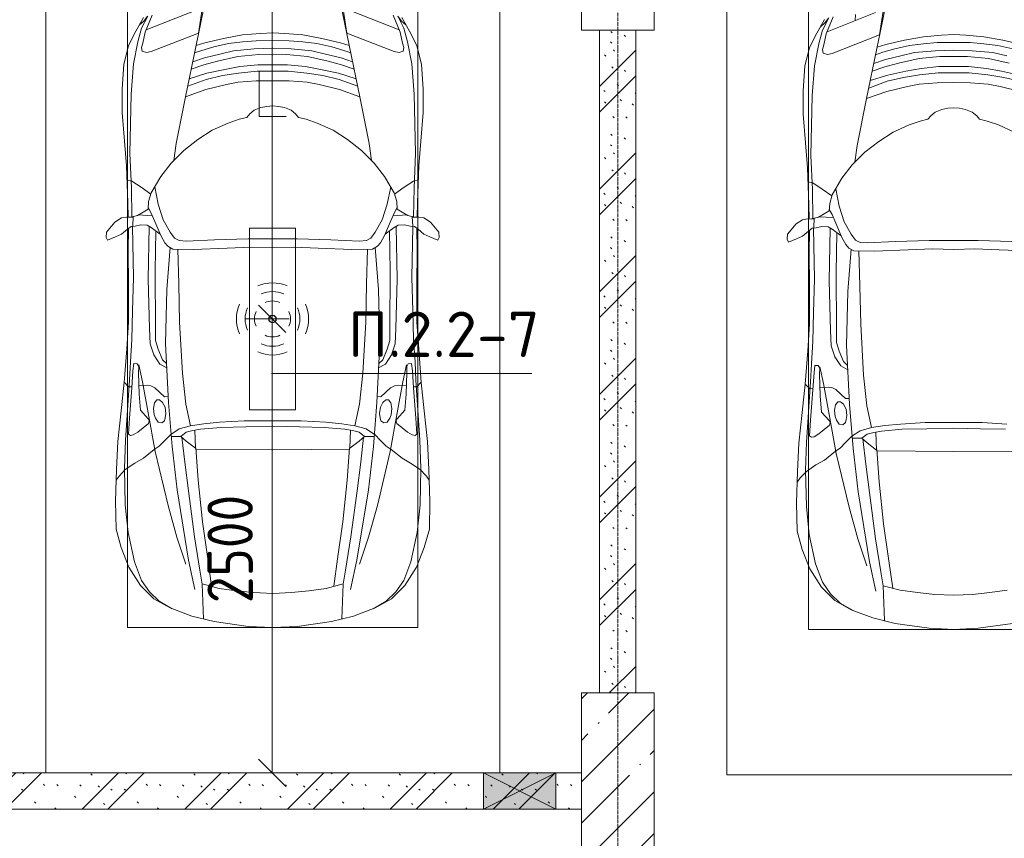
# Model space of a CAD drawing. Header units: millimetres. Extents: x -32229 to 288056, y -13689 to 125138.
# Tile 74 of 92: x -16758 to -11336, y 87300 to 91808. Entities that reach past the tile are written whole.
import ezdxf

# ---------------------------------------------------------------- set-up
doc = ezdxf.new("R2010")
doc.units = ezdxf.units.MM
doc.linetypes.add('ADSK_Линия сетки', pattern=[25, 20, -2.5, 0, -2.5])
for name, color, linetype, lineweight in [('A-ANNO-DIMS', 7, 'Continuous', 9), ('A-ANNO-DIMS-200', 7, 'Continuous', 9), ('A-ANNO-NOTE', 7, 'Continuous', 18), ('A-DETL-GENF', 7, 'Continuous', 18), ('A-DETL-THIN', 7, 'Continuous', 9), ('A-GLAZ', 7, 'Continuous', 18), ('A-WALL-PATT', 7, 'Continuous', 40), ('C-PRKG', 7, 'Continuous', 18), ('G-ANNO-TEXT', 7, 'Continuous', 9), ('I-WALL', 7, 'Continuous', 18), ('S-COLS', 7, 'Continuous', 18), ('S-GRID', 7, 'Continuous', 9)]:
    doc.layers.add(name, color=color, linetype=linetype, lineweight=lineweight)
doc.layers.add('A-DETL', color=7, linetype='Continuous', lineweight=9, true_color=0x00a600)
doc.styles.add('GOST Common_3', font='GOST_Common.ttf', dxfattribs={"width": 0.9, "height": 250})
doc.styles.add('ISOCPEUR', font='isocpeur.ttf', dxfattribs={"height": 250})
doc.dimstyles.new('ГОСТ_2_5_мм2_1', dxfattribs={"dimscale": 304.8, "dimtxt": 251.428749, "dimasz": 0.492126, "dimexe": 0.492126, "dimexo": 0.656168, "dimgap": 0.098425, "dimtad": 1, "dimdec": 0, "dimdsep": 46, "dimtxsty": 'GOST Common_3', "dimblk1": 'OBLIQUE', "dimblk2": 'OBLIQUE', "dimsah": 1, "dimcen": 0.09, "dimazin": 2, "dimtfac": 1, "dimtdec": 4, "dimtix": 1, "dimtmove": 0, "dimatfit": 3, "dimfxl": 1, "dimtvp": 1, "dimtolj": 1, "dimtzin": 0, "dimarcsym": 2})
pattern_1 = [(135, (300.56, 377.28), (-565.6854, 6e-14), [10, -790]), (135, (349.8, 474.73), (-565.6854, 6e-14), [10, -790]), (135, (423.93, 473.06), (-565.6854, 6e-14), [10, -790]), (135, (229.92, 447.9), (-565.6854, 6e-14), [10, -790]), (135, (155.08, 447.9), (-565.6854, 6e-14), [10, -790]), (135, (114.9, 369.03), (-565.6854, 6e-14), [10, -790]), (135, (132.43, 285.8), (-565.6854, 6e-14), [10, -790]), (135, (214.66, 322), (-565.6854, 6e-14), [10, -790]), (135, (198.16, 261.88), (-565.6854, 6e-14), [10, -790]), (135, (45.2, 272.9), (-565.6854, 6e-14), [10, -790]), (135, (42.32, 336.16), (-565.6854, 6e-14), [10, -790]), (135, (92.26, 192.24), (-565.6854, 6e-14), [10, -790]), (135, (7.07, 149.2), (-565.6854, 6e-14), [10, -790]), (135, (80.6, 95.1), (-565.6854, 6e-14), [10, -790]), (135, (79.53, 36.94), (-565.6854, 6e-14), [10, -790]), (135, (153.87, 74.56), (-565.6854, 6e-14), [10, -790]), (135, (228.35, 124.8), (-565.6854, 6e-14), [10, -790]), (135, (279.75, 180.4), (-565.6854, 6e-14), [10, -790]), (135, (282.9, 31.63), (-565.6854, 6e-14), [10, -790]), (135, (377.38, 53.45), (-565.6854, 6e-14), [10, -790]), (135, (352.28, 102.7), (-565.6854, 6e-14), [10, -790]), (135, (354.05, 0), (-565.6854, 6e-14), [10, -790]), (135, (553.23, 16.45), (-565.6854, 6e-14), [10, -790]), (135, (542.38, 63.45), (-565.6854, 6e-14), [10, -790]), (135, (536.58, 239.3), (-565.6854, 6e-14), [10, -790]), (135, (475.85, 203.9), (-565.6854, 6e-14), [10, -790]), (135, (475.85, 316.54), (-565.6854, 6e-14), [10, -790]), (135, (520.8, 408.7), (-565.6854, 6e-14), [10, -790]), (135, (551.1, 470.8), (-565.6854, 6e-14), [10, -790]), (135, (235.25, 537.93), (-565.6854, 6e-14), [10, -790]), (135, (407.25, 547.65), (-565.6854, 6e-14), [10, -790]), (135, (94.5, 558.6), (-565.6854, 6e-14), [10, -790]), (135, (46.4, 532.3), (-565.6854, 6e-14), [10, -790]), (135, (85.56, 465.04), (-565.6854, 6e-14), [10, -790]), (135, (355.53, 181.14), (-565.6854, 6e-14), [10, -790]), (135, (362.23, 243.6), (-565.6854, 6e-14), [10, -790]), (135, (413.45, 344.1), (-565.6854, 6e-14), [10, -790]), (135, (286.3, 273.25), (-565.6854, 6e-14), [10, -790]), (135, (423.02, 263.72), (-565.6854, 6e-14), [10, -790]), (135, (162.94, 190.2), (-565.6854, 6e-14), [10, -790]), (135, (470.25, 120.93), (-565.6854, 6e-14), [10, -790]), (135, (484.48, 9.78), (-565.6854, 6e-14), [10, -790]), (45, (0, 212.13), (-565.6854, 0), []), (45, (212.13, 0), (-565.6854, 0), []), (45, (353.55, 0), (-565.6854, 0), []), (45, (0, 353.55), (-565.6854, 0), [])]

# ---------------------------------------------------------------- blocks, each defined once
blk = doc.blocks.new('АР_Машиноместо - 4900x2400_М__5300х2500_-2211001--02 ЭО')
at = {"layer": 'A-DETL-GENF', "color": 253, "lineweight": 13, "true_color": 0xaaaaaa}
for p, q in [((841.1, -1225.9), (877.7, -991.4)), ((882.6, -1027.5), (853.8, -1167.4)), ((561.3, -1132.6), (540.4, -1159.6)), ((586.9, -1126.3), (548.2, -1220.1)), ((539.3, -1140.4), (487.4, -1232.1)), ((540.4, -1159.6), (516.2, -1180.5)), ((853.8, -1167.4), (826.8, -1300.9)), ((487.4, -1232.1), (455.7, -1296.1)), ((548.2, -1220.1), (535, -1280.6)), ((580.7, -1327.1), (841.1, -1225.9)), ((1084.1, -1236), (978.6, -1254.6)), ((1182.5, -1227.5), (1084.1, -1236)), ((1250, -1223.7), (1182.5, -1227.5)), ((1250, -1223.7), (1317.5, -1227.5)), ((1317.5, -1227.5), (1415.9, -1236)), ((1415.9, -1236), (1521.4, -1254.6)), ((455.7, -1296.1), (430.8, -1396.6)), ((535, -1280.6), (527.2, -1305.2)), ((826.8, -1300.9), (770, -1576.5)), ((876.3, -1278.7), (828.3, -1293.7)), ((978.6, -1254.6), (876.3, -1278.7)), ((1007.1, -1283.7), (925.2, -1301.6)), ((1083.6, -1274.6), (1007.1, -1283.7)), ((1159.1, -1267.9), (1083.6, -1274.6)), ((1250, -1266.6), (1159.1, -1267.9)), ((1250, -1266.6), (1340.9, -1267.9)), ((1340.9, -1267.9), (1416.4, -1274.6)), ((1416.4, -1274.6), (1492.9, -1283.7)), ((1492.9, -1283.7), (1574.8, -1301.6)), ((1521.4, -1254.6), (1623.7, -1278.7)), ((527.2, -1305.2), (531.8, -1326)), ((531.8, -1326), (554.4, -1333.3)), ((554.4, -1333.3), (580.7, -1327.1)), ((859.1, -1321.2), (819.9, -1334.4)), ((925.2, -1301.6), (859.1, -1321.2)), ((958.3, -1341.1), (873.8, -1361.2)), ((1059, -1354.8), (945.3, -1380.6)), ((1035, -1323.2), (958.3, -1341.1)), ((1148.3, -1312.4), (1035, -1323.2)), ((1174.5, -1344.2), (1059, -1354.8)), ((1250, -1309.3), (1148.3, -1312.4)), ((1250, -1344.9), (1174.5, -1344.2)), ((1250, -1309.3), (1351.7, -1312.4)), ((1250, -1344.9), (1325.5, -1344.2)), ((1325.5, -1344.2), (1441, -1354.8)), ((1351.7, -1312.4), (1465, -1323.2)), ((1441, -1354.8), (1554.7, -1380.6)), ((1465, -1323.2), (1541.7, -1341.1)), ((430.8, -1396.6), (422, -1534.1)), ((871.4, -1401.1), (800.5, -1424.6)), ((873.8, -1361.2), (809.9, -1383.1)), ((945.3, -1380.6), (871.4, -1401.1)), ((1168.3, -1399.8), (1070, -1410.4)), ((1250, -1400.1), (1168.3, -1399.8)), ((1250, -1400.1), (1331.7, -1399.8)), ((1331.7, -1399.8), (1430, -1410.4)), ((887, -1446.5), (790.4, -1477.3)), ((973.4, -1459.7), (884.3, -1480.8)), ((986.2, -1425.6), (887, -1446.5)), ((1061.9, -1445.7), (973.4, -1459.7)), ((1070, -1410.4), (986.2, -1425.6)), ((1163.9, -1435.1), (1061.9, -1445.7)), ((1250, -1435.1), (1163.9, -1435.1)), ((1250, -1435.1), (1336.1, -1435.1)), ((1336.1, -1435.1), (1438.1, -1445.7)), ((1430, -1410.4), (1513.8, -1425.6)), ((1438.1, -1445.7), (1526.6, -1459.7)), ((1513.8, -1425.6), (1613, -1446.5)), ((1526.6, -1459.7), (1615.7, -1480.8)), ((884.3, -1480.8), (782, -1518.1)), ((994.9, -1509.3), (881.7, -1536.4)), ((1060, -1496.1), (994.9, -1509.3)), ((1159.3, -1489.1), (1060, -1496.1)), ((1250, -1488.3), (1159.3, -1489.1)), ((1250, -1488.3), (1340.7, -1489.1)), ((1340.7, -1489.1), (1440, -1496.1)), ((1440, -1496.1), (1505.1, -1509.3)), ((1505.1, -1509.3), (1618.3, -1536.4)), ((422, -1534.1), (422, -1662.9)), ((881.7, -1536.4), (770, -1576.5)), ((770, -1576.5), (718.3, -1834.2)), ((422, -1662.9), (434.8, -1820.7)), ((1123.5, -1670.9), (1107.2, -1689.8)), ((1147.5, -1650.5), (1123.5, -1670.9)), ((1184.7, -1635.7), (1147.5, -1650.5)), ((1217.8, -1629.1), (1184.7, -1635.7)), ((1217.8, -1629.1), (1250, -1626.8)), ((1282.2, -1629.1), (1250, -1626.8)), ((1282.2, -1629.1), (1315.3, -1635.7)), ((1315.3, -1635.7), (1352.5, -1650.5)), ((1352.5, -1650.5), (1376.5, -1670.9)), ((1376.5, -1670.9), (1392.8, -1689.8)), ((1004.2, -1721.4), (917, -1761.1)), ((1064.9, -1700.5), (1004.2, -1721.4)), ((1107.2, -1689.8), (1064.9, -1700.5)), ((1392.8, -1689.8), (1435.1, -1700.5)), ((1435.1, -1700.5), (1495.8, -1721.4)), ((1495.8, -1721.4), (1583, -1761.1)), ((917, -1761.1), (837.5, -1812.1)), ((434.8, -1820.7), (444.9, -1956.8)), ((718.3, -1834.2), (705.7, -1926.7)), ((837.5, -1812.1), (761.1, -1871.7)), ((761.1, -1871.7), (690.7, -1941.6)), ((690.7, -1941.6), (634.6, -2015)), ((444.9, -1956.8), (453, -2159.1)), ((475.1, -2041), (447.5, -2034.4)), ((525.5, -2074.6), (475.1, -2041)), ((634.6, -2015), (580.7, -2105.7)), ((578.8, -2112.6), (525.5, -2074.6)), ((580.7, -2105.7), (567.1, -2153.8)), ((619.7, -2168.6), (600.3, -2072.7)), ((453, -2159.1), (455, -2238.9)), ((567.1, -2153.8), (564.3, -2195.4)), ((647.3, -2254.2), (619.7, -2168.6)), ((536.7, -2211.8), (505.1, -2230)), ((564.3, -2195.4), (536.7, -2211.8)), ((579.9, -2213.8), (564.9, -2186.5)), ((600.8, -2263), (579.9, -2213.8)), ((335.2, -2322.3), (381.7, -2266.4)), ((381.7, -2266.4), (417.4, -2243.4)), ((417.4, -2243.4), (445.1, -2238.7)), ((445.1, -2238.7), (481.8, -2239.5)), ((505.1, -2230), (467.5, -2239.2)), ((482, -2235.6), (479.1, -2288.7)), ((586.6, -2231.3), (510.1, -2227.1)), ((633.8, -2340.5), (600.8, -2263)), ((685.1, -2322.3), (647.3, -2254.2)), ((333.1, -2350.6), (335.2, -2322.3)), ((449.8, -2306.1), (417.4, -2333.8)), ((470, -2290), (449.8, -2306.1)), ((454.5, -2423.6), (456, -2301.1)), ((493.6, -2288.6), (470, -2290)), ((523.3, -2281.2), (493.6, -2288.6)), ((559, -2282.6), (523.3, -2281.2)), ((580.6, -2296), (559, -2282.6)), ((630.6, -2332.9), (580.6, -2296)), ((603.5, -2534.3), (606.1, -2314.9)), ((710, -2355.4), (685.1, -2322.3)), ((341.2, -2366.2), (333.1, -2350.6)), ((384.4, -2347.9), (341.2, -2366.2)), ((417.4, -2333.8), (384.4, -2347.9)), ((656.7, -2380.3), (633.8, -2340.5)), ((672.8, -2399.7), (656.7, -2380.3)), ((734.3, -2368.8), (710, -2355.4)), ((772.7, -2371.5), (734.3, -2368.8)), ((929.1, -2364.1), (772.7, -2371.5)), ((1115.2, -2358.7), (929.1, -2364.1)), ((1250, -2357.8), (1115.2, -2358.7)), ((1250, -2357.8), (1384.8, -2358.7)), ((1384.8, -2358.7), (1570.9, -2364.1)), ((456.8, -2613.6), (454.5, -2423.6)), ((684.8, -2406.5), (667.8, -2638.3)), ((700.6, -2415.4), (672.8, -2399.7)), ((813.8, -2416.7), (700.6, -2415.4)), ((999.2, -2409.3), (813.8, -2416.7)), ((1132.7, -2404.6), (999.2, -2409.3)), ((1250, -2406.6), (1132.7, -2404.6)), ((1250, -2406.6), (1367.3, -2404.6)), ((1367.3, -2404.6), (1500.8, -2409.3)), ((1500.8, -2409.3), (1686.2, -2416.7)), ((604.4, -2850.8), (603.5, -2534.3)), ((456.1, -2818.3), (456.8, -2613.6)), ((667.8, -2638.3), (659.3, -2936)), ((446, -2964.8), (456.1, -2818.3)), ((604.4, -2919.4), (604.4, -2850.8)), ((618.7, -2966.7), (604.4, -2919.4)), ((432.8, -3149.3), (446, -2964.8)), ((643.6, -3024.6), (618.7, -2966.7)), ((659.3, -2936), (676.4, -3260.1)), ((665.1, -3046.1), (643.6, -3024.6)), ((480.8, -3085), (474.8, -3179.9)), ((485.6, -3046.1), (480.8, -3085)), ((504.5, -3046.6), (485.6, -3046.1)), ((512.2, -3061.4), (504.5, -3046.6)), ((510.9, -3094.6), (512.2, -3061.4)), ((515.3, -3213.7), (510.9, -3094.6)), ((415.7, -3305.9), (432.8, -3149.3)), ((456.9, -3174.2), (432.9, -3148.3)), ((475.2, -3173.5), (456.9, -3174.2)), ((474.8, -3179.9), (462.2, -3347.3)), ((558.4, -3165.4), (513.6, -3168)), ((579.5, -3167.7), (558.4, -3165.4)), ((601.7, -3179.4), (579.5, -3167.7)), ((654.5, -3228.1), (601.7, -3179.4)), ((522.2, -3303.2), (515.3, -3213.7)), ((612.1, -3245.7), (599.8, -3262.3)), ((626.8, -3246.1), (612.1, -3245.7)), ((643.2, -3259.9), (626.8, -3246.1)), ((674.6, -3227.6), (654.5, -3228.1)), ((397.1, -3474.2), (415.7, -3305.9)), ((564.6, -3349.7), (522.2, -3303.2)), ((599.8, -3262.3), (593.6, -3292.5)), ((593.6, -3292.5), (597.1, -3327.4)), ((657.2, -3286.3), (643.2, -3259.9)), ((661.1, -3321.2), (657.2, -3286.3)), ((676.4, -3260.1), (695.7, -3502.8)), ((462.2, -3347.3), (456.6, -3434.5)), ((569.7, -3360.7), (564.6, -3349.7)), ((566.8, -3375.1), (569.7, -3360.7)), ((597.1, -3327.4), (605.2, -3346.8)), ((605.2, -3346.8), (620, -3369.3)), ((638.7, -3372.5), (654.1, -3360.7)), ((654.1, -3360.7), (658.7, -3344.5)), ((658.7, -3344.5), (661.1, -3321.2)), ((508, -3422.8), (566.8, -3375.1)), ((620, -3369.3), (638.7, -3372.5)), ((811.1, -3414.8), (773, -3424.2)), ((853.3, -3407.2), (811.1, -3414.8)), ((825.6, -3512.1), (821, -3413)), ((965.3, -3397.8), (853.3, -3407.2)), ((1102.5, -3394.3), (965.3, -3397.8)), ((1250, -3391.3), (1102.5, -3394.3)), ((1250, -3391.3), (1397.5, -3394.3)), ((1397.5, -3394.3), (1534.7, -3397.8)), ((456.6, -3434.5), (466.2, -3441.1)), ((466.2, -3441.1), (481.5, -3439.1)), ((481.5, -3439.1), (508, -3422.8)), ((690.2, -3433.7), (654.7, -3470.4)), ((744.1, -3447.2), (691.3, -3447.2)), ((773, -3424.2), (744.1, -3447.2)), ((744.3, -3447), (773.2, -3472.4)), ((390.2, -3630), (397.1, -3474.2)), ((598.3, -3518.6), (537.9, -3567)), ((624.9, -3501.2), (598.3, -3518.6)), ((654.7, -3470.4), (624.9, -3501.2)), ((773.2, -3472.4), (825.6, -3512.1)), ((840.1, -3687.8), (826.6, -3509.6)), ((1250, -3520.1), (827.2, -3517.2)), ((1250, -3520.1), (1672.8, -3517.2)), ((537.9, -3567), (491.4, -3594.2)), ((384, -3802.9), (390.2, -3630)), ((438.6, -3629.8), (403.8, -3665.5)), ((491.4, -3594.2), (438.6, -3629.8)), ((403.8, -3665.5), (388.1, -3688.4)), ((863.9, -3917.5), (840.1, -3687.8)), ((387.4, -3958.4), (384, -3802.9)), ((893.6, -4121.6), (863.9, -3917.5)), ((416.4, -4059.2), (387.4, -3958.4)), ((458.6, -4167), (416.4, -4059.2)), ((522.5, -4267.9), (458.6, -4167)), ((914, -4272.5), (893.6, -4121.6)), ((596.3, -4340.6), (522.5, -4267.9)), ((955.5, -4283.9), (861, -4259.4)), ((861.2, -4260.3), (869.3, -4451.1)), ((1050.4, -4297.3), (955.5, -4283.9)), ((1146, -4306.7), (1050.4, -4297.3)), ((1250, -4312), (1146, -4306.7)), ((1250, -4312), (1354, -4306.7)), ((1354, -4306.7), (1449.6, -4297.3)), ((1449.6, -4297.3), (1544.5, -4283.9)), ((686, -4391.6), (596.3, -4340.6)), ((804.4, -4436.7), (686, -4391.6)), ((927, -4466.6), (804.4, -4436.7)), ((1114.6, -4493), (927, -4466.6)), ((1250, -4500), (1114.6, -4493)), ((1250, -4500), (1385.4, -4493)), ((1385.4, -4493), (1573, -4466.6))]:
    blk.add_line(p, q, dxfattribs=at)
at = {"layer": 'A-DETL-GENF', "color": 254, "lineweight": 13, "true_color": 0xd4d4d4}
for p, q in [((561.7, -1132.1), (527.9, -1198.6)), ((818.8, -1102.9), (554, -1208.1)), ((709.1, -1112.7), (708.2, -1146.9)), ((527.9, -1198.6), (507.4, -1274.3)), ((507.4, -1274.3), (483.4, -1395.6)), ((483.4, -1395.6), (470.9, -1561.4)), ((470.9, -1561.4), (462.8, -1889.5)), ((462.8, -1889.5), (471.8, -2077.7)), ((471.8, -2077.7), (474.5, -2239.3)), ((483.3, -2571.4), (478, -2290)), ((570.6, -2291.4), (564.4, -2580.5)), ((728.4, -2415.7), (733.8, -2606.7)), ((477.8, -2754.7), (483.3, -2571.4)), ((564.4, -2580.5), (571.6, -2853.3)), ((733.8, -2606.7), (737.8, -2818.3)), ((473.9, -2913.7), (477.8, -2754.7)), ((737.8, -2818.3), (752.8, -3099)), ((571.6, -2853.3), (575.7, -2937.4)), ((466.3, -3036.3), (473.9, -2913.7)), ((575.7, -2937.4), (595.2, -2997.9)), ((595.2, -2997.9), (629, -3048.1)), ((462, -3136.6), (466.3, -3036.3)), ((512.5, -3053.2), (532.7, -3145.9)), ((629, -3048.1), (666.7, -3069.7)), ((439.5, -3468.5), (462, -3136.6)), ((752.8, -3099), (771.7, -3268.5)), ((532.7, -3145.9), (564, -3316.2)), ((771.7, -3268.5), (797.1, -3388.2)), ((564, -3316.2), (602.3, -3530.2)), ((1093.5, -3360.7), (957.1, -3368.9)), ((1250, -3360.7), (1093.5, -3360.7)), ((1250, -3360.7), (1406.5, -3360.7)), ((1406.5, -3360.7), (1542.9, -3368.9)), ((734.6, -3405.8), (688.5, -3435.5)), ((797.1, -3388.2), (734.6, -3405.8)), ((870, -3377.1), (797.1, -3388.2)), ((957.1, -3368.9), (870, -3377.1)), ((434.2, -3623.7), (439.5, -3468.5)), ((749.1, -3450.8), (765.5, -3589.1)), ((695.7, -3502.8), (723.2, -3741.5)), ((602.3, -3530.2), (673.6, -3827.1)), ((438.6, -3823.4), (434.2, -3623.7)), ((765.5, -3589.1), (785.7, -3746.6)), ((723.2, -3741.5), (786.9, -4128.3)), ((785.7, -3746.6), (819.4, -4000.8)), ((454.7, -3976.8), (438.6, -3823.4)), ((673.6, -3827.1), (722.7, -4001.8)), ((488.6, -4138.1), (454.7, -3976.8)), ((722.7, -4001.8), (771.7, -4149.8)), ((819.4, -4000.8), (849, -4182.8)), ((527.8, -4239.8), (488.6, -4138.1)), ((786.9, -4128.3), (821.1, -4289.8)), ((849, -4182.8), (861.2, -4260.3)), ((571.5, -4303.1), (527.8, -4239.8)), ((625, -4354.8), (571.5, -4303.1)), ((696.3, -4395.8), (625, -4354.8))]:
    blk.add_line(p, q, dxfattribs=at)
at = {"layer": 'C-PRKG', "color": 253, "lineweight": 13, "true_color": 0xaaaaaa}
for p, q in [((0, 0), (0, -5300)), ((450, -800), (450, -4500)), ((450, -4500), (2050, -4500)), ((2500, -5300), (0, -5300))]:
    blk.add_line(p, q, dxfattribs=at)
blk = doc.blocks.new('АР_Машиноместо - 4900x2400_М__5300х2500_-3113489--02 ЭО')
at = {"layer": 'A-DETL-GENF', "color": 253, "lineweight": 13, "true_color": 0xaaaaaa}
for p, q in [((927, 4466.6), (804.4, 4436.7)), ((861.2, 4260.3), (869.3, 4451.1)), ((1114.6, 4493), (927, 4466.6)), ((1250, 4500), (1114.6, 4493)), ((1250, 4500), (1385.4, 4493)), ((1385.4, 4493), (1573, 4466.6)), ((1573, 4466.6), (1695.6, 4436.7)), ((1638.8, 4260.3), (1630.7, 4451.1)), ((804.4, 4436.7), (686, 4391.6)), ((1695.6, 4436.7), (1814, 4391.6)), ((596.3, 4340.6), (522.5, 4267.9)), ((686, 4391.6), (596.3, 4340.6)), ((1814, 4391.6), (1903.7, 4340.6)), ((1903.7, 4340.6), (1977.5, 4267.9)), ((955.5, 4283.9), (861, 4259.4)), ((1050.4, 4297.3), (955.5, 4283.9)), ((1146, 4306.7), (1050.4, 4297.3)), ((1250, 4312), (1146, 4306.7)), ((1250, 4312), (1354, 4306.7)), ((1354, 4306.7), (1449.6, 4297.3)), ((1449.6, 4297.3), (1544.5, 4283.9)), ((1544.5, 4283.9), (1639, 4259.4)), ((522.5, 4267.9), (458.6, 4167)), ((914, 4272.5), (893.6, 4121.6)), ((1586, 4272.5), (1606.4, 4121.6)), ((1977.5, 4267.9), (2041.4, 4167)), ((458.6, 4167), (416.4, 4059.2)), ((893.6, 4121.6), (863.9, 3917.5)), ((1606.4, 4121.6), (1636.1, 3917.5)), ((2041.4, 4167), (2083.6, 4059.2)), ((416.4, 4059.2), (387.4, 3958.4)), ((2083.6, 4059.2), (2112.6, 3958.4)), ((387.4, 3958.4), (384, 3802.9)), ((2112.6, 3958.4), (2116, 3802.9)), ((863.9, 3917.5), (840.1, 3687.8)), ((1636.1, 3917.5), (1659.9, 3687.8)), ((384, 3802.9), (390.2, 3630)), ((2116, 3802.9), (2109.8, 3630)), ((403.8, 3665.5), (388.1, 3688.4)), ((840.1, 3687.8), (826.6, 3509.6)), ((1659.9, 3687.8), (1673.4, 3509.6)), ((2096.2, 3665.5), (2111.9, 3688.4)), ((438.6, 3629.8), (403.8, 3665.5)), ((2061.4, 3629.8), (2096.2, 3665.5)), ((390.2, 3630), (397.1, 3474.2)), ((491.4, 3594.2), (438.6, 3629.8)), ((537.9, 3567), (491.4, 3594.2)), ((1962.1, 3567), (2008.6, 3594.2)), ((2008.6, 3594.2), (2061.4, 3629.8)), ((2109.8, 3630), (2102.9, 3474.2)), ((598.3, 3518.6), (537.9, 3567)), ((1901.7, 3518.6), (1962.1, 3567)), ((397.1, 3474.2), (415.7, 3305.9)), ((624.9, 3501.2), (598.3, 3518.6)), ((654.7, 3470.4), (624.9, 3501.2)), ((690.2, 3433.7), (654.7, 3470.4)), ((676.4, 3260.1), (695.7, 3502.8)), ((744.3, 3447), (773.2, 3472.4)), ((773.2, 3472.4), (825.6, 3512.1)), ((825.6, 3512.1), (821, 3413)), ((1250, 3520.1), (827.2, 3517.2)), ((1250, 3520.1), (1672.8, 3517.2)), ((1674.4, 3512.1), (1679, 3413)), ((1726.8, 3472.4), (1674.4, 3512.1)), ((1755.7, 3447), (1726.8, 3472.4)), ((1823.6, 3260.1), (1804.3, 3502.8)), ((1809.8, 3433.7), (1845.3, 3470.4)), ((1845.3, 3470.4), (1875.1, 3501.2)), ((1875.1, 3501.2), (1901.7, 3518.6)), ((2102.9, 3474.2), (2084.3, 3305.9)), ((456.6, 3434.5), (466.2, 3441.1)), ((462.2, 3347.3), (456.6, 3434.5)), ((466.2, 3441.1), (481.5, 3439.1)), ((481.5, 3439.1), (508, 3422.8)), ((508, 3422.8), (566.8, 3375.1)), ((744.1, 3447.2), (691.3, 3447.2)), ((773, 3424.2), (744.1, 3447.2)), ((811.1, 3414.8), (773, 3424.2)), ((1688.9, 3414.8), (1727, 3424.2)), ((1727, 3424.2), (1755.7, 3447)), ((1755.7, 3447.2), (1808.7, 3447.2)), ((1992, 3422.8), (1933.2, 3375.1)), ((2018.5, 3439.1), (1992, 3422.8)), ((2033.8, 3441.1), (2018.5, 3439.1)), ((2043.4, 3434.5), (2033.8, 3441.1)), ((2037.8, 3347.3), (2043.4, 3434.5)), ((566.8, 3375.1), (569.7, 3360.7)), ((605.2, 3346.8), (620, 3369.3)), ((620, 3369.3), (638.7, 3372.5)), ((638.7, 3372.5), (654.1, 3360.7)), ((853.3, 3407.2), (811.1, 3414.8)), ((965.3, 3397.8), (853.3, 3407.2)), ((1102.5, 3394.3), (965.3, 3397.8)), ((1250, 3391.3), (1102.5, 3394.3)), ((1250, 3391.3), (1397.5, 3394.3)), ((1397.5, 3394.3), (1534.7, 3397.8)), ((1534.7, 3397.8), (1646.7, 3407.2)), ((1646.7, 3407.2), (1688.9, 3414.8)), ((1861.3, 3372.5), (1845.9, 3360.7)), ((1880, 3369.3), (1861.3, 3372.5)), ((1894.8, 3346.8), (1880, 3369.3)), ((1933.2, 3375.1), (1930.3, 3360.7)), ((474.8, 3179.9), (462.2, 3347.3)), ((564.6, 3349.7), (522.2, 3303.2)), ((569.7, 3360.7), (564.6, 3349.7)), ((593.6, 3292.5), (597.1, 3327.4)), ((597.1, 3327.4), (605.2, 3346.8)), ((654.1, 3360.7), (658.7, 3344.5)), ((661.1, 3321.2), (657.2, 3286.3)), ((658.7, 3344.5), (661.1, 3321.2)), ((1841.3, 3344.5), (1838.9, 3321.2)), ((1838.9, 3321.2), (1842.8, 3286.3)), ((1845.9, 3360.7), (1841.3, 3344.5)), ((1902.9, 3327.4), (1894.8, 3346.8)), ((1906.4, 3292.5), (1902.9, 3327.4)), ((1930.3, 3360.7), (1935.4, 3349.7)), ((1935.4, 3349.7), (1977.8, 3303.2)), ((2025.2, 3179.9), (2037.8, 3347.3)), ((415.7, 3305.9), (432.8, 3149.3)), ((522.2, 3303.2), (515.3, 3213.7)), ((599.8, 3262.3), (593.6, 3292.5)), ((612.1, 3245.7), (599.8, 3262.3)), ((643.2, 3259.9), (626.8, 3246.1)), ((657.2, 3286.3), (643.2, 3259.9)), ((659.3, 2936), (676.4, 3260.1)), ((1840.7, 2936), (1823.6, 3260.1)), ((1842.8, 3286.3), (1856.8, 3259.9)), ((1856.8, 3259.9), (1873.2, 3246.1)), ((1887.9, 3245.7), (1900.2, 3262.3)), ((1900.2, 3262.3), (1906.4, 3292.5)), ((1977.8, 3303.2), (1984.7, 3213.7)), ((2084.3, 3305.9), (2067.1, 3148.3)), ((515.3, 3213.7), (510.9, 3094.6)), ((654.5, 3228.1), (601.7, 3179.4)), ((626.8, 3246.1), (612.1, 3245.7)), ((674.6, 3227.6), (654.5, 3228.1)), ((1825.4, 3227.6), (1845.5, 3228.1)), ((1845.5, 3228.1), (1898.3, 3179.4)), ((1873.2, 3246.1), (1887.9, 3245.7)), ((1984.7, 3213.7), (1989.1, 3094.6)), ((432.8, 3149.3), (446, 2964.8)), ((456.9, 3174.2), (432.9, 3148.3)), ((475.2, 3173.5), (456.9, 3174.2)), ((480.8, 3085), (474.8, 3179.9)), ((558.4, 3165.4), (513.6, 3168)), ((579.5, 3167.7), (558.4, 3165.4)), ((601.7, 3179.4), (579.5, 3167.7)), ((1898.3, 3179.4), (1920.5, 3167.7)), ((1920.5, 3167.7), (1941.6, 3165.4)), ((1941.6, 3165.4), (1986.4, 3168)), ((2019.2, 3085), (2025.2, 3179.9)), ((2024.8, 3173.5), (2043.1, 3174.2)), ((2043.1, 3174.2), (2067.1, 3148.3)), ((2067.2, 3149.3), (2054, 2964.8)), ((510.9, 3094.6), (512.2, 3061.4)), ((1989.1, 3094.6), (1987.8, 3061.4)), ((485.6, 3046.1), (480.8, 3085)), ((504.5, 3046.6), (485.6, 3046.1)), ((512.2, 3061.4), (504.5, 3046.6)), ((665.1, 3046.1), (643.6, 3024.6)), ((1834.9, 3046.1), (1856.4, 3024.6)), ((1987.8, 3061.4), (1995.5, 3046.6)), ((1995.5, 3046.6), (2014.4, 3046.1)), ((2014.4, 3046.1), (2019.2, 3085)), ((643.6, 3024.6), (618.7, 2966.7)), ((1856.4, 3024.6), (1881.3, 2966.7)), ((446, 2964.8), (456.1, 2818.3)), ((618.7, 2966.7), (604.4, 2919.4)), ((667.8, 2638.3), (659.3, 2936)), ((1832.2, 2638.3), (1840.7, 2936)), ((1881.3, 2966.7), (1895.6, 2919.4)), ((2054, 2964.8), (2043.9, 2818.3)), ((604.4, 2919.4), (604.4, 2850.8)), ((1895.6, 2919.4), (1895.6, 2850.8)), ((604.4, 2850.8), (603.5, 2534.3)), ((1895.6, 2850.8), (1896.5, 2534.3)), ((456.1, 2818.3), (456.8, 2613.6)), ((2043.9, 2818.3), (2043.2, 2613.6)), ((456.8, 2613.6), (454.5, 2423.6)), ((684.8, 2406.5), (667.8, 2638.3)), ((1815.2, 2406.5), (1832.2, 2638.3)), ((2043.2, 2613.6), (2045.5, 2423.6)), ((603.5, 2534.3), (606.1, 2314.9)), ((1896.5, 2534.3), (1893.9, 2314.9)), ((454.5, 2423.6), (456, 2301.1)), ((672.8, 2399.7), (656.7, 2380.3)), ((700.6, 2415.4), (672.8, 2399.7)), ((813.8, 2416.7), (700.6, 2415.4)), ((999.2, 2409.3), (813.8, 2416.7)), ((1132.7, 2404.6), (999.2, 2409.3)), ((1250, 2406.6), (1132.7, 2404.6)), ((1250, 2406.6), (1367.3, 2404.6)), ((1367.3, 2404.6), (1500.8, 2409.3)), ((1500.8, 2409.3), (1686.2, 2416.7)), ((1686.2, 2416.7), (1799.4, 2415.4)), ((1799.4, 2415.4), (1827.2, 2399.7)), ((1827.2, 2399.7), (1843.3, 2380.3)), ((2045.5, 2423.6), (2044, 2301.1)), ((341.2, 2366.2), (333.1, 2350.6)), ((333.1, 2350.6), (335.2, 2322.3)), ((384.4, 2347.9), (341.2, 2366.2)), ((417.4, 2333.8), (384.4, 2347.9)), ((449.8, 2306.1), (417.4, 2333.8)), ((630.6, 2332.9), (580.6, 2296)), ((633.8, 2340.5), (600.8, 2263)), ((656.7, 2380.3), (633.8, 2340.5)), ((710, 2355.4), (685.1, 2322.3)), ((734.3, 2368.8), (710, 2355.4)), ((772.7, 2371.5), (734.3, 2368.8)), ((929.1, 2364.1), (772.7, 2371.5)), ((1115.2, 2358.7), (929.1, 2364.1)), ((1250, 2357.8), (1115.2, 2358.7)), ((1250, 2357.8), (1384.8, 2358.7)), ((1384.8, 2358.7), (1570.9, 2364.1)), ((1570.9, 2364.1), (1727.3, 2371.5)), ((1727.3, 2371.5), (1765.7, 2368.8)), ((1765.7, 2368.8), (1790, 2355.4)), ((1790, 2355.4), (1814.9, 2322.3)), ((1843.3, 2380.3), (1866.2, 2340.5)), ((1866.2, 2340.5), (1899.2, 2263)), ((1869.4, 2332.9), (1919.4, 2296)), ((2050.2, 2306.1), (2082.6, 2333.8)), ((2082.6, 2333.8), (2115.6, 2347.9)), ((2115.6, 2347.9), (2158.8, 2366.2)), ((2158.8, 2366.2), (2166.9, 2350.6)), ((2166.9, 2350.6), (2164.8, 2322.3)), ((335.2, 2322.3), (381.7, 2266.4)), ((470, 2290), (449.8, 2306.1)), ((493.6, 2288.6), (470, 2290)), ((482, 2235.6), (479.1, 2288.7)), ((523.3, 2281.2), (493.6, 2288.6)), ((559, 2282.6), (523.3, 2281.2)), ((580.6, 2296), (559, 2282.6)), ((685.1, 2322.3), (647.3, 2254.2)), ((1814.9, 2322.3), (1852.7, 2254.2)), ((1919.4, 2296), (1941, 2282.6)), ((1941, 2282.6), (1976.7, 2281.2)), ((1976.7, 2281.2), (2006.4, 2288.6)), ((2006.4, 2288.6), (2030, 2290)), ((2018, 2235.6), (2020.9, 2288.7)), ((2030, 2290), (2050.2, 2306.1)), ((2164.8, 2322.3), (2118.3, 2266.4)), ((381.7, 2266.4), (417.4, 2243.4)), ((417.4, 2243.4), (445.1, 2238.7)), ((445.1, 2238.7), (481.8, 2239.5)), ((453, 2159.1), (455, 2238.9)), ((505.1, 2230), (467.5, 2239.2)), ((536.7, 2211.8), (505.1, 2230)), ((586.6, 2231.3), (510.1, 2227.1)), ((600.8, 2263), (579.9, 2213.8)), ((647.3, 2254.2), (619.7, 2168.6)), ((1852.7, 2254.2), (1880.3, 2168.6)), ((1899.2, 2263), (1920.1, 2213.8)), ((1913.4, 2231.3), (1989.9, 2227.1)), ((1963.3, 2211.8), (1994.9, 2230)), ((1994.9, 2230), (2032.5, 2239.2)), ((2054.9, 2238.7), (2018.2, 2239.5)), ((2047, 2159.1), (2045, 2238.9)), ((2082.6, 2243.4), (2054.9, 2238.7)), ((2118.3, 2266.4), (2082.6, 2243.4)), ((564.3, 2195.4), (536.7, 2211.8)), ((567.1, 2153.8), (564.3, 2195.4)), ((579.9, 2213.8), (564.9, 2186.5)), ((1920.1, 2213.8), (1935.1, 2186.5)), ((1932.9, 2153.8), (1935.7, 2195.4)), ((1935.7, 2195.4), (1963.3, 2211.8)), ((444.9, 1956.8), (453, 2159.1)), ((580.7, 2105.7), (567.1, 2153.8)), ((619.7, 2168.6), (600.3, 2072.7)), ((1880.3, 2168.6), (1899.7, 2072.7)), ((1919.3, 2105.7), (1932.9, 2153.8)), ((2055.1, 1956.8), (2047, 2159.1)), ((525.5, 2074.6), (475.1, 2041)), ((578.8, 2112.6), (525.5, 2074.6)), ((634.6, 2015), (580.7, 2105.7)), ((1865.4, 2015), (1919.3, 2105.7)), ((1921.2, 2112.6), (1974.5, 2074.6)), ((1974.5, 2074.6), (2024.9, 2041)), ((475.1, 2041), (447.5, 2034.4)), ((690.7, 1941.6), (634.6, 2015)), ((1809.3, 1941.6), (1865.4, 2015)), ((2024.9, 2041), (2052.5, 2034.4)), ((434.8, 1820.7), (444.9, 1956.8)), ((2065.2, 1820.7), (2055.1, 1956.8)), ((761.1, 1871.7), (690.7, 1941.6)), ((718.3, 1834.2), (705.7, 1926.7)), ((1738.9, 1871.7), (1809.3, 1941.6)), ((1781.7, 1834.2), (1794.3, 1926.7)), ((837.5, 1812.1), (761.1, 1871.7)), ((1662.5, 1812.1), (1738.9, 1871.7)), ((422, 1662.9), (434.8, 1820.7)), ((770, 1576.5), (718.3, 1834.2)), ((917, 1761.1), (837.5, 1812.1)), ((1583, 1761.1), (1662.5, 1812.1)), ((1730, 1576.5), (1781.7, 1834.2)), ((2078, 1662.9), (2065.2, 1820.7)), ((1004.2, 1721.4), (917, 1761.1)), ((1495.8, 1721.4), (1583, 1761.1)), ((1064.9, 1700.5), (1004.2, 1721.4)), ((1107.2, 1689.8), (1064.9, 1700.5)), ((1123.5, 1670.9), (1107.2, 1689.8)), ((1376.5, 1670.9), (1392.8, 1689.8)), ((1392.8, 1689.8), (1435.1, 1700.5)), ((1435.1, 1700.5), (1495.8, 1721.4)), ((422, 1534.1), (422, 1662.9)), ((1147.5, 1650.5), (1123.5, 1670.9)), ((1184.7, 1635.7), (1147.5, 1650.5)), ((1217.8, 1629.1), (1184.7, 1635.7)), ((1217.8, 1629.1), (1250, 1626.8)), ((1282.2, 1629.1), (1250, 1626.8)), ((1282.2, 1629.1), (1315.3, 1635.7)), ((1315.3, 1635.7), (1352.5, 1650.5)), ((1352.5, 1650.5), (1376.5, 1670.9)), ((2078, 1534.1), (2078, 1662.9)), ((826.8, 1300.9), (770, 1576.5)), ((881.7, 1536.4), (770, 1576.5)), ((1618.3, 1536.4), (1730, 1576.5)), ((1673.2, 1300.9), (1730, 1576.5)), ((430.8, 1396.6), (422, 1534.1)), ((884.3, 1480.8), (782, 1518.1)), ((994.9, 1509.3), (881.7, 1536.4)), ((1505.1, 1509.3), (1618.3, 1536.4)), ((1615.7, 1480.8), (1718, 1518.1)), ((2069.2, 1396.6), (2078, 1534.1)), ((887, 1446.5), (790.4, 1477.3)), ((973.4, 1459.7), (884.3, 1480.8)), ((1060, 1496.1), (994.9, 1509.3)), ((1159.3, 1489.1), (1060, 1496.1)), ((1250, 1488.3), (1159.3, 1489.1)), ((1250, 1488.3), (1340.7, 1489.1)), ((1340.7, 1489.1), (1440, 1496.1)), ((1440, 1496.1), (1505.1, 1509.3)), ((1526.6, 1459.7), (1615.7, 1480.8)), ((1613, 1446.5), (1709.6, 1477.3)), ((871.4, 1401.1), (800.5, 1424.6)), ((986.2, 1425.6), (887, 1446.5)), ((1061.9, 1445.7), (973.4, 1459.7)), ((1070, 1410.4), (986.2, 1425.6)), ((1163.9, 1435.1), (1061.9, 1445.7)), ((1168.3, 1399.8), (1070, 1410.4)), ((1250, 1435.1), (1163.9, 1435.1)), ((1250, 1435.1), (1336.1, 1435.1)), ((1331.7, 1399.8), (1430, 1410.4)), ((1336.1, 1435.1), (1438.1, 1445.7)), ((1430, 1410.4), (1513.8, 1425.6)), ((1438.1, 1445.7), (1526.6, 1459.7)), ((1513.8, 1425.6), (1613, 1446.5)), ((1628.6, 1401.1), (1699.5, 1424.6)), ((455.7, 1296.1), (430.8, 1396.6)), ((873.8, 1361.2), (809.9, 1383.1)), ((945.3, 1380.6), (871.4, 1401.1)), ((958.3, 1341.1), (873.8, 1361.2)), ((1059, 1354.8), (945.3, 1380.6)), ((1250, 1400.1), (1168.3, 1399.8)), ((1250, 1400.1), (1331.7, 1399.8)), ((1441, 1354.8), (1554.7, 1380.6)), ((1541.7, 1341.1), (1626.2, 1361.2)), ((1554.7, 1380.6), (1628.6, 1401.1)), ((1626.2, 1361.2), (1690.1, 1383.1)), ((2044.3, 1296.1), (2069.2, 1396.6)), ((527.2, 1305.2), (531.8, 1326)), ((535, 1280.6), (527.2, 1305.2)), ((531.8, 1326), (554.4, 1333.3)), ((554.4, 1333.3), (580.7, 1327.1)), ((580.7, 1327.1), (841.1, 1225.9)), ((859.1, 1321.2), (819.9, 1334.4)), ((925.2, 1301.6), (859.1, 1321.2)), ((1007.1, 1283.7), (925.2, 1301.6)), ((1035, 1323.2), (958.3, 1341.1)), ((1148.3, 1312.4), (1035, 1323.2)), ((1174.5, 1344.2), (1059, 1354.8)), ((1250, 1309.3), (1148.3, 1312.4)), ((1250, 1344.9), (1174.5, 1344.2)), ((1250, 1344.9), (1325.5, 1344.2)), ((1250, 1309.3), (1351.7, 1312.4)), ((1325.5, 1344.2), (1441, 1354.8)), ((1351.7, 1312.4), (1465, 1323.2)), ((1465, 1323.2), (1541.7, 1341.1)), ((1492.9, 1283.7), (1574.8, 1301.6)), ((1574.8, 1301.6), (1640.9, 1321.2)), ((1640.9, 1321.2), (1680.1, 1334.4)), ((1919.3, 1327.1), (1658.9, 1225.9)), ((1945.6, 1333.3), (1919.3, 1327.1)), ((1968.2, 1326), (1945.6, 1333.3)), ((1965, 1280.6), (1972.8, 1305.2)), ((1972.8, 1305.2), (1968.2, 1326)), ((487.4, 1232.1), (455.7, 1296.1)), ((548.2, 1220.1), (535, 1280.6)), ((853.8, 1167.4), (826.8, 1300.9)), ((876.3, 1278.7), (828.3, 1293.7)), ((978.6, 1254.6), (876.3, 1278.7)), ((1084.1, 1236), (978.6, 1254.6)), ((1083.6, 1274.6), (1007.1, 1283.7)), ((1159.1, 1267.9), (1083.6, 1274.6)), ((1250, 1266.6), (1159.1, 1267.9)), ((1250, 1266.6), (1340.9, 1267.9)), ((1340.9, 1267.9), (1416.4, 1274.6)), ((1415.9, 1236), (1521.4, 1254.6)), ((1416.4, 1274.6), (1492.9, 1283.7)), ((1521.4, 1254.6), (1623.7, 1278.7)), ((1623.7, 1278.7), (1671.7, 1293.7)), ((1646.2, 1167.4), (1673.2, 1300.9)), ((1951.8, 1220.1), (1965, 1280.6)), ((2012.6, 1232.1), (2044.3, 1296.1)), ((539.3, 1140.4), (487.4, 1232.1)), ((586.9, 1126.3), (548.2, 1220.1)), ((841.1, 1225.9), (877.7, 991.4)), ((1182.5, 1227.5), (1084.1, 1236)), ((1250, 1223.7), (1182.5, 1227.5)), ((1250, 1223.7), (1317.5, 1227.5)), ((1317.5, 1227.5), (1415.9, 1236)), ((1658.9, 1225.9), (1622.3, 991.4)), ((1913.1, 1126.3), (1951.8, 1220.1)), ((1960.7, 1140.4), (2012.6, 1232.1)), ((540.4, 1159.6), (516.2, 1180.5)), ((561.3, 1132.6), (540.4, 1159.6)), ((882.6, 1027.5), (853.8, 1167.4)), ((1617.4, 1027.5), (1646.2, 1167.4)), ((1938.7, 1132.6), (1959.6, 1159.6)), ((1959.6, 1159.6), (1983.8, 1180.5))]:
    blk.add_line(p, q, dxfattribs=at)
at = {"layer": 'A-DETL-GENF', "color": 254, "lineweight": 13, "true_color": 0xd4d4d4}
for p, q in [((696.3, 4395.8), (625, 4354.8)), ((1803.7, 4395.8), (1875, 4354.8)), ((625, 4354.8), (571.5, 4303.1)), ((1875, 4354.8), (1928.5, 4303.1)), ((571.5, 4303.1), (527.8, 4239.8)), ((786.9, 4128.3), (821.1, 4289.8)), ((1713.1, 4128.3), (1678.9, 4289.8)), ((1928.5, 4303.1), (1972.2, 4239.8)), ((527.8, 4239.8), (488.6, 4138.1)), ((849, 4182.8), (861.2, 4260.3)), ((1651, 4182.8), (1638.8, 4260.3)), ((1972.2, 4239.8), (2011.4, 4138.1)), ((819.4, 4000.8), (849, 4182.8)), ((1680.6, 4000.8), (1651, 4182.8)), ((488.6, 4138.1), (454.7, 3976.8)), ((722.7, 4001.8), (771.7, 4149.8)), ((723.2, 3741.5), (786.9, 4128.3)), ((1776.8, 3741.5), (1713.1, 4128.3)), ((1777.3, 4001.8), (1728.3, 4149.8)), ((2011.4, 4138.1), (2045.3, 3976.8)), ((454.7, 3976.8), (438.6, 3823.4)), ((673.6, 3827.1), (722.7, 4001.8)), ((785.7, 3746.6), (819.4, 4000.8)), ((1714.3, 3746.6), (1680.6, 4000.8)), ((1826.4, 3827.1), (1777.3, 4001.8)), ((2045.3, 3976.8), (2061.4, 3823.4)), ((438.6, 3823.4), (434.2, 3623.7)), ((602.3, 3530.2), (673.6, 3827.1)), ((1897.7, 3530.2), (1826.4, 3827.1)), ((2061.4, 3823.4), (2065.8, 3623.7)), ((695.7, 3502.8), (723.2, 3741.5)), ((765.5, 3589.1), (785.7, 3746.6)), ((1734.5, 3589.1), (1714.3, 3746.6)), ((1804.3, 3502.8), (1776.8, 3741.5)), ((434.2, 3623.7), (439.5, 3468.5)), ((749.1, 3450.8), (765.5, 3589.1)), ((1750.9, 3450.8), (1734.5, 3589.1)), ((2065.8, 3623.7), (2060.5, 3468.5)), ((564, 3316.2), (602.3, 3530.2)), ((1936, 3316.2), (1897.7, 3530.2)), ((439.5, 3468.5), (462, 3136.6)), ((734.6, 3405.8), (688.5, 3435.5)), ((1765.4, 3405.8), (1811.5, 3435.5)), ((2060.5, 3468.5), (2038, 3136.6)), ((797.1, 3388.2), (734.6, 3405.8)), ((771.7, 3268.5), (797.1, 3388.2)), ((870, 3377.1), (797.1, 3388.2)), ((957.1, 3368.9), (870, 3377.1)), ((1093.5, 3360.7), (957.1, 3368.9)), ((1406.5, 3360.7), (1542.9, 3368.9)), ((1542.9, 3368.9), (1630, 3377.1)), ((1630, 3377.1), (1702.9, 3388.2)), ((1702.9, 3388.2), (1765.4, 3405.8)), ((1728.3, 3268.5), (1702.9, 3388.2)), ((532.7, 3145.9), (564, 3316.2)), ((1250, 3360.7), (1093.5, 3360.7)), ((1250, 3360.7), (1406.5, 3360.7)), ((1967.3, 3145.9), (1936, 3316.2)), ((752.8, 3099), (771.7, 3268.5)), ((1747.2, 3099), (1728.3, 3268.5)), ((512.5, 3053.2), (532.7, 3145.9)), ((1987.5, 3053.2), (1967.3, 3145.9)), ((462, 3136.6), (466.3, 3036.3)), ((737.8, 2818.3), (752.8, 3099)), ((1762.2, 2818.3), (1747.2, 3099)), ((2038, 3136.6), (2033.7, 3036.3)), ((466.3, 3036.3), (473.9, 2913.7)), ((595.2, 2997.9), (629, 3048.1)), ((629, 3048.1), (666.7, 3069.7)), ((1871, 3048.1), (1833.3, 3069.7)), ((1904.8, 2997.9), (1871, 3048.1)), ((2033.7, 3036.3), (2026.1, 2913.7)), ((575.7, 2937.4), (595.2, 2997.9)), ((1924.3, 2937.4), (1904.8, 2997.9)), ((571.6, 2853.3), (575.7, 2937.4)), ((1928.4, 2853.3), (1924.3, 2937.4)), ((473.9, 2913.7), (477.8, 2754.7)), ((2026.1, 2913.7), (2022.2, 2754.7)), ((564.4, 2580.5), (571.6, 2853.3)), ((1935.6, 2580.5), (1928.4, 2853.3)), ((733.8, 2606.7), (737.8, 2818.3)), ((1766.2, 2606.7), (1762.2, 2818.3)), ((477.8, 2754.7), (483.3, 2571.4)), ((2022.2, 2754.7), (2016.7, 2571.4)), ((728.4, 2415.7), (733.8, 2606.7)), ((1771.6, 2415.7), (1766.2, 2606.7)), ((483.3, 2571.4), (478, 2290)), ((570.6, 2291.4), (564.4, 2580.5)), ((1929.4, 2291.4), (1935.6, 2580.5)), ((2016.7, 2571.4), (2022, 2290)), ((471.8, 2077.7), (474.5, 2239.3)), ((2028.2, 2077.7), (2025.5, 2239.3)), ((462.8, 1889.5), (471.8, 2077.7)), ((2037.2, 1889.5), (2028.2, 2077.7)), ((470.9, 1561.4), (462.8, 1889.5)), ((2029.1, 1561.4), (2037.2, 1889.5)), ((483.4, 1395.6), (470.9, 1561.4)), ((2016.6, 1395.6), (2029.1, 1561.4)), ((507.4, 1274.3), (483.4, 1395.6)), ((1992.6, 1274.3), (2016.6, 1395.6)), ((527.9, 1198.6), (507.4, 1274.3)), ((1972.1, 1198.6), (1992.6, 1274.3)), ((561.7, 1132.1), (527.9, 1198.6)), ((818.8, 1102.9), (554, 1208.1)), ((1681.2, 1102.9), (1946, 1208.1)), ((1938.3, 1132.1), (1972.1, 1198.6))]:
    blk.add_line(p, q, dxfattribs=at)
at = {"layer": 'C-PRKG', "color": 253, "lineweight": 13, "true_color": 0xaaaaaa}
for p, q in [((0, 0), (0, 5300)), ((2500, 0), (2500, 5300)), ((450, 4500), (2050, 4500)), ((450, 800), (450, 4500)), ((2050, 800), (2050, 4500))]:
    blk.add_line(p, q, dxfattribs=at)
blk = doc.blocks.new('АР_Отверстие прямоугольное - ОВВ-3650645--02 ЭО')
at = {"layer": 'A-GLAZ', "lineweight": 13, "true_color": 0xf0f0f0}
blk.add_hatch(color=7, dxfattribs=at).paths.add_polyline_path([(-75, 100), (-75, -100), (325, -100), (325, 100)])
at = {"layer": 'A-GLAZ', "color": 253, "lineweight": 5, "true_color": 0xaaaaaa}
for p, q in [((325, 100), (-75, -100)), ((-75, 100), (325, -100))]:
    blk.add_line(p, q, dxfattribs=at)
at = {"layer": 'A-GLAZ', "color": 253, "lineweight": 13, "true_color": 0xaaaaaa}
for p, q in [((325, 100), (-75, 100)), ((-75, 100), (-75, -100)), ((-75, 100), (-75, -100)), ((325, -100), (325, 100)), ((325, 100), (325, -100)), ((-75, -100), (325, -100))]:
    blk.add_line(p, q, dxfattribs=at)
blk = doc.blocks.new('Наметкина 10_РД_АР_П_rvt-1--02 ЭО')
at = {"layer": 'A-WALL-PATT', "lineweight": 5, "true_color": 0xaaaaaa}
h = blk.add_hatch(dxfattribs=at)
h.set_pattern_fill('FP_1', color=253, style=0, pattern_type=2)
h.set_pattern_definition(pattern_1)
h.paths.add_polyline_path([(-13364.7, 88100), (-13364.7, 91750), (-13564.7, 91750), (-13564.7, 88100)])
h = blk.add_hatch(dxfattribs=at)
h.set_pattern_fill('FP_1', color=253, style=0, pattern_type=2)
h.set_pattern_definition(pattern_1)
h.paths.add_polyline_path([(-14204.7, 87460), (-13664.7, 87460), (-13664.7, 87660), (-17264.7, 87660), (-17264.7, 87460), (-15944.9, 87460)])
at = {"layer": 'S-COLS', "lineweight": 5, "true_color": 0xaaaaaa}
h = blk.add_hatch(dxfattribs=at)
h.set_pattern_fill('FP_3', color=253, style=0, pattern_type=2)
h.set_pattern_definition([(45, (0, 0), (-228.0985, 228.0985), []), (45, (228.1, 0), (-228.0985, 228.0985), [403.225, -80.645, 6.706, -73.939])])
h.paths.add_polyline_path([(-13339.7, 85700), (-13264.7, 85700), (-13264.7, 88100), (-13664.7, 88100), (-13664.7, 85700), (-13345.2, 85700)])
at = {"layer": 'I-WALL', "color": 253, "lineweight": 13, "true_color": 0xaaaaaa}
for p, q in [((-13564.7, 91750), (-13564.7, 88100)), ((-13364.7, 91750), (-13564.7, 91750)), ((-13364.7, 88100), (-13364.7, 91750)), ((-13564.7, 88100), (-13364.7, 88100)), ((-14204.7, 87660), (-17064.7, 87660)), ((-13804.7, 87660), (-14204.7, 87660)), ((-13664.7, 87660), (-13804.7, 87660)), ((-13664.7, 87460), (-13664.7, 87660)), ((-17164.7, 87460), (-14204.7, 87460)), ((-14204.7, 87460), (-13804.7, 87460)), ((-13804.7, 87460), (-13664.7, 87460))]:
    blk.add_line(p, q, dxfattribs=at)
at = {"layer": 'S-COLS', "color": 253, "lineweight": 15, "true_color": 0xaaaaaa}
for p, q in [((-13664.7, 94150), (-13664.7, 91750)), ((-13264.7, 91750), (-13264.7, 94150)), ((-13664.7, 91750), (-13264.7, 91750)), ((-13664.7, 88100), (-13664.7, 85700)), ((-13264.7, 88100), (-13664.7, 88100)), ((-13264.7, 85950), (-13264.7, 88100))]:
    blk.add_line(p, q, dxfattribs=at)
at = {"layer": 'A-GLAZ', "color": 253, "lineweight": 13, "true_color": 0xaaaaaa, "rotation": 180}
blk.add_blockref('АР_Отверстие прямоугольное - ОВВ-3650645--02 ЭО', (-13879.7, 87560), dxfattribs=at)
at = {"layer": 'C-PRKG', "color": 253, "lineweight": 13, "true_color": 0xaaaaaa, "rotation": 180}
blk.add_blockref('АР_Машиноместо - 4900x2400_М__5300х2500_-3113489--02 ЭО', (-14114.7, 92960), dxfattribs=at)
at = {"layer": 'C-PRKG', "color": 253, "lineweight": 13, "true_color": 0xaaaaaa}
blk.add_blockref('АР_Машиноместо - 4900x2400_М__5300х2500_-2211001--02 ЭО', (-12864.7, 92950), dxfattribs=at)
blk = doc.blocks.new('DIMBLOCK264--02 ЭО')
at = {"layer": 'A-ANNO-DIMS-200'}
for p, q in [((-15367.2, 90160.1), (-15442.2, 90235.1)), ((-15273.3, 90160.1), (-15517.2, 90160.1)), ((-15367.2, 87660), (-15367.2, 90160.1)), ((-15367.2, 90160.1), (-15292.2, 90085.1)), ((-15367.2, 90160.1), (-15273.3, 90160.1)), ((-15367.2, 87660), (-15442.2, 87735)), ((-15273.3, 87660), (-15517.2, 87660)), ((-15367.2, 87660), (-15292.2, 87585)), ((-15367.2, 87660), (-15273.3, 87660))]:
    blk.add_line(p, q, dxfattribs=at)
at = {"layer": 'A-ANNO-DIMS-200', "color": 0, "insert": (-15723.9, 88594.7), "char_height": 250, "width": 756.843, "attachment_point": 1, "rotation": 90, "line_spacing_factor": 1.022761, "style": 'GOST Common_3'}
blk.add_mtext('2500', dxfattribs=at)
blk = doc.blocks.new('_Oblique')
at = {"color": 0, "linetype": 'ByBlock', "lineweight": -2}
blk.add_line((-0.5, -0.5), (0.5, 0.5), dxfattribs=at)

msp = doc.modelspace()

# ---------------------------------------------------------------- linework, layer by layer
at = {"layer": 'A-ANNO-NOTE', "color": 5, "lineweight": 9, "true_color": 0x0000ff}
for p, q in [((-15492.1, 89660.1), (-15492.1, 90660.1)), ((-15492.1, 90660.1), (-15239.5, 90660.1)), ((-15239.5, 90660.1), (-15239.5, 89660.1)), ((-15239.5, 89660.1), (-15492.1, 89660.1))]:
    msp.add_line(p, q, dxfattribs=at)
for centre in [(-15366.6, 90160.1), (-15365.7, 90161), (-15365.7, 90159.2), (-15364.8, 90160.1)]:
    msp.add_circle(centre, 20, dxfattribs=at)
for centre, radius, start, end in [((-15365.7, 90159.2), 199.6, 66, 114), ((-15365.7, 90159.2), 151.5, 66, 114), ((-15364.8, 90160.1), 199.6, 156, 204), ((-15364.8, 90160.1), 151.5, 156, 204), ((-15365.7, 90159.2), 99.8, 66, 114), ((-15366.6, 90160.1), 151.5, 336, 24), ((-15366.6, 90160.1), 199.6, 336, 24), ((-15364.8, 90160.1), 99.8, 156, 204), ((-15366.6, 90160.1), 99.8, 336, 24), ((-15365.7, 90161), 99.8, 246, 294), ((-15365.7, 90161), 151.5, 246, 294), ((-15365.7, 90161), 199.6, 246, 294)]:
    msp.add_arc(centre, radius, start, end, dxfattribs=at)
at = {"layer": 'A-DETL', "color": 5, "true_color": 0x0000ff}
for p, q in [((-15366.7, 90112.7), (-15366.7, 96292.2)), ((-15289.7, 91525), (-15439.7, 91525)), ((-15439.7, 91525), (-15439.7, 91275)), ((-15439.7, 91275), (-15289.7, 91275))]:
    msp.add_line(p, q, dxfattribs=at)
at = {"layer": 'A-DETL-THIN'}
msp.add_line((-15371.1, 89860.1), (-13938.2, 89860.1), dxfattribs=at)
at = {"layer": 'S-GRID', "color": 253, "linetype": 'ADSK_Линия сетки', "true_color": 0xaaaaaa}
msp.add_line((-13464.7, -12088.9), (-13464.7, 125138.4), dxfattribs=at)

# ---------------------------------------------------------------- block references
at = {"lineweight": 5}
msp.add_blockref('Наметкина 10_РД_АР_П_rvt-1--02 ЭО', (0, 0), dxfattribs=at)

# ---------------------------------------------------------------- texts
at = {"layer": 'G-ANNO-TEXT', "insert": (-14950.5, 90200.5), "char_height": 250, "width": 1068.58, "attachment_point": 1, "line_spacing_factor": 1.139951, "style": 'ISOCPEUR'}
msp.add_mtext('\\pt600,1200,1800,2400,3000,3600,4200,4800,5400,6000,6600,7200,7800,8400,9000,9600,10200,10800,11400,12000,12600,13200,13800,14400,15000,15600,16200,16800,17400,18000,18600,19200;П.2.2-7', dxfattribs=at)

# ---------------------------------------------------------------- dimensions: what is measured, and where the dimension line sits
at = {"layer": 'A-ANNO-DIMS'}
dim = msp.add_linear_dim(base=(-15367.2, 90160.1), p1=(-15473.3, 87660), p2=(-15473.3, 90160.1), angle=90, dimstyle='ГОСТ_2_5_мм2_1', override={"dimpost": '<>', "dimfxl": 2500.120195}, dxfattribs=at)
dim.commit()
dim.dimension.update_dxf_attribs({"geometry": 'DIMBLOCK264--02 ЭО', "text_midpoint": (-15522.2, 88910.1)})

doc.saveas('drawing.dxf')
